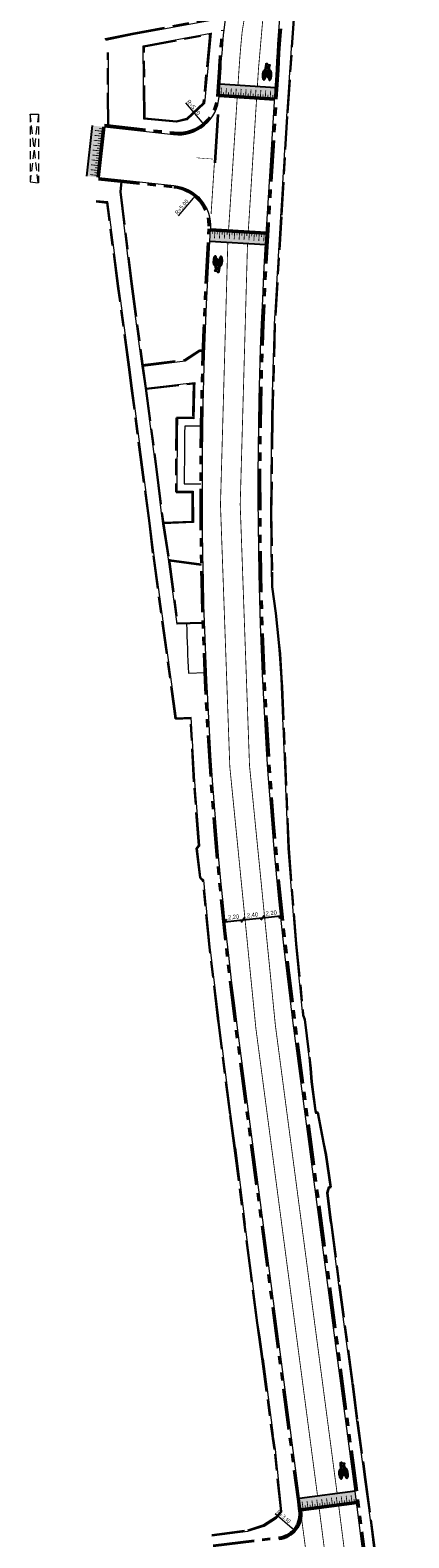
# Model space of a CAD drawing. Header units: metres. Extents: x -5 to 205656, y -9 to 393038.
# Tile 17 of 29: x 203556 to 203602, y 391586 to 391770. Entities that reach past the tile are written whole.
import ezdxf

# ---------------------------------------------------------------- set-up
doc = ezdxf.new("R2010")
doc.units = ezdxf.units.M
for name, pattern in [('DASHED', [0.75, 0.5, -0.25]), ('VH-OPSLUITBAND_100X200', [16, 8, -2, 4, -2]), ('VH-TROTTOIRBAND_180-200', [20, 10, -2, 2, -2, 2, -2]), ('VW-1-1_STREEP', [2, 1, -1])]:
    doc.linetypes.add(name, pattern=pattern)
for name, color, linetype, lineweight in [('Freesvakken_nle', 7, 'DASHED', 20), ('N-WE-VH-KANTOPSLUITING_OPSLUITBAND_100X200-G', 7, 'VH-OPSLUITBAND_100X200', 30), ('N-WE-VH-KANTOPSLUITING_TROTTOIRBAND_180 200-G', 6, 'VH-TROTTOIRBAND_180-200', 40), ('N-WE-VH-KANTOPSLUITING_VOORKANTBAND-G', 7, 'Continuous', 15), ('N-WE-VH-VERHARDING_BESTRATING PATKEERVAK', 7, 'Continuous', 18), ('N-WE-VW-MARKERING_DWARS_DRIEHOEK_5050-G', 255, 'VW-HAAIETAND50-L-N', 35), ('N-WE-VW-MARKERING_LANGS_STREEP_11-G', 255, 'VW-1-1_STREEP', 13), ('N-WE-VW-MARKERING_SYMBOOL-S', 255, 'Continuous', 25), ('X-XX-AL-AANKLEDING-M', 7, 'Continuous', 18), ('X-XX-AL-AANPIJLING-M', 7, 'Continuous', 18)]:
    doc.layers.add(name, color=color, linetype=linetype, lineweight=lineweight)
doc.layers.add('N-WE-VH-PLATEAU-G', color=7, linetype='Continuous')
doc.layers.add('N-WE-VW-MARKERING_LANGS_STREEP-G', color=255, linetype='Continuous')
doc.styles.add('NLCS-ISO-M200-T25', font='NLCS-ISO.ttf', dxfattribs={"height": 0.5})
doc.styles.get("Standard").update_dxf_attribs({"font": 'arial.ttf'})
doc.linetypes.add('VW-HAAIETAND50-L-N', pattern='A,0,-0.5,[150,NLCS.SHX,S=1,R=0,X=-0.625,Y=-0.25],-0.5', length=1)
doc.dimstyles.new('NLCS-M200-T25-PIJL_L3_H2', dxfattribs={"dimscale": 0.2, "dimtxt": 2.5, "dimasz": 2.5, "dimexe": 2, "dimexo": 2, "dimgap": 0.7, "dimtad": 1, "dimdec": 3, "dimzin": 0, "dimdsep": 46, "dimtxsty": 'NLCS-ISO-M200-T25', "dimcen": 0, "dimdle": 2, "dimclrd": 256, "dimclre": 256, "dimclrt": 256, "dimazin": 0, "dimtfac": 1, "dimtdec": 3, "dimtofl": 0, "dimtmove": 0, "dimatfit": 3, "dimfxl": 2, "dimfxlon": 1, "dimtfillclr": 256, "dimtolj": 1, "dimtzin": 0, "dimlwd": -1, "dimlwe": -1, "dimarcsym": 0})
doc.dimstyles.new('NLCS_1-200', dxfattribs={"dimscale": 0.2, "dimtxt": 2.5, "dimasz": 2.5, "dimexe": 1.25, "dimexo": 0.625, "dimtad": 1, "dimzin": 1, "dimtxsty": 'Standard', "dimblk": 'OBLIQUE', "dimcen": 0, "dimse1": 1, "dimse2": 1, "dimadec": 0, "dimazin": 0, "dimtfac": 1, "dimtmove": 0, "dimatfit": 3, "dimfxl": 1, "dimarcsym": 0})

# ---------------------------------------------------------------- blocks, each defined once
blk = doc.blocks.new('*U218')
at = {"layer": 'N-WE-VH-PLATEAU-G', "transparency": 33554687}
h = blk.add_hatch(color=251, dxfattribs=at)
h.dxf.hatch_style = 1
h.paths.add_polyline_path([(6.8, -0.5), (6.8, 0.8), (0, 0.8), (0, -0.5)])
at = {"layer": 'N-WE-VH-PLATEAU-G', "color": 7, "true_color": 0xffffff}
for points, const_width in [([(0, 0.9), (6.8, 0.9)], 0.2), ([(0.25, 0.4), (0.25, 0.8)], 0.1), ([(0.55, -0.1), (0.55, 0.8)], 0.1), ([(0.85, 0.4), (0.85, 0.8)], 0.1), ([(1.15, -0.1), (1.15, 0.8)], 0.1), ([(1.45, 0.4), (1.45, 0.8)], 0.1), ([(1.75, -0.1), (1.75, 0.8)], 0.1), ([(2.05, 0.4), (2.05, 0.8)], 0.1), ([(2.35, -0.1), (2.35, 0.8)], 0.1), ([(2.65, 0.4), (2.65, 0.8)], 0.1), ([(2.95, -0.1), (2.95, 0.8)], 0.1), ([(3.25, 0.4), (3.25, 0.8)], 0.1), ([(3.55, -0.1), (3.55, 0.8)], 0.1), ([(3.85, 0.4), (3.85, 0.8)], 0.1), ([(4.15, -0.1), (4.15, 0.8)], 0.1), ([(4.45, 0.4), (4.45, 0.8)], 0.1), ([(4.75, -0.1), (4.75, 0.8)], 0.1), ([(5.05, 0.4), (5.05, 0.8)], 0.1), ([(5.35, -0.1), (5.35, 0.8)], 0.1), ([(5.65, 0.4), (5.65, 0.8)], 0.1), ([(5.95, -0.1), (5.95, 0.8)], 0.1), ([(6.25, 0.4), (6.25, 0.8)], 0.1), ([(6.55, -0.1), (6.55, 0.8)], 0.1)]:
    blk.add_lwpolyline(points, dxfattribs=dict(at, const_width=const_width))
at = {"layer": 'N-WE-VH-PLATEAU-G'}
for points in [[(0, 1), (6.8, 1)], [(0, -0.5), (6.8, -0.5)]]:
    blk.add_lwpolyline(points, dxfattribs=at)
at = {"layer": 'N-WE-VH-PLATEAU-G', "color": 7, "true_color": 0xffffff}
blk.add_lwpolyline([(0, 0.8), (6.8, 0.8)], dxfattribs=at)
blk = doc.blocks.new('*U239')
at = {"layer": 'N-WE-VH-PLATEAU-G', "transparency": 33554687}
h = blk.add_hatch(color=251, dxfattribs=at)
h.dxf.hatch_style = 1
h.paths.add_polyline_path([(6.77, -0.5), (6.77, 0.8), (0, 0.8), (0, -0.5)])
at = {"layer": 'N-WE-VH-PLATEAU-G', "color": 7, "true_color": 0xffffff}
for points, const_width in [([(0, 0.9), (6.77, 0.9)], 0.2), ([(0.25, 0.4), (0.25, 0.8)], 0.1), ([(0.55, -0.1), (0.55, 0.8)], 0.1), ([(0.85, 0.4), (0.85, 0.8)], 0.1), ([(1.15, -0.1), (1.15, 0.8)], 0.1), ([(1.45, 0.4), (1.45, 0.8)], 0.1), ([(1.75, -0.1), (1.75, 0.8)], 0.1), ([(2.05, 0.4), (2.05, 0.8)], 0.1), ([(2.35, -0.1), (2.35, 0.8)], 0.1), ([(2.65, 0.4), (2.65, 0.8)], 0.1), ([(2.95, -0.1), (2.95, 0.8)], 0.1), ([(3.25, 0.4), (3.25, 0.8)], 0.1), ([(3.55, -0.1), (3.55, 0.8)], 0.1), ([(3.85, 0.4), (3.85, 0.8)], 0.1), ([(4.15, -0.1), (4.15, 0.8)], 0.1), ([(4.45, 0.4), (4.45, 0.8)], 0.1), ([(4.75, -0.1), (4.75, 0.8)], 0.1), ([(5.05, 0.4), (5.05, 0.8)], 0.1), ([(5.35, -0.1), (5.35, 0.8)], 0.1), ([(5.65, 0.4), (5.65, 0.8)], 0.1), ([(5.95, -0.1), (5.95, 0.8)], 0.1), ([(6.25, 0.4), (6.25, 0.8)], 0.1), ([(6.55, -0.1), (6.55, 0.8)], 0.1)]:
    blk.add_lwpolyline(points, dxfattribs=dict(at, const_width=const_width))
at = {"layer": 'N-WE-VH-PLATEAU-G'}
for points in [[(0, 1), (6.77, 1)], [(0, -0.5), (6.77, -0.5)]]:
    blk.add_lwpolyline(points, dxfattribs=at)
at = {"layer": 'N-WE-VH-PLATEAU-G', "color": 7, "true_color": 0xffffff}
blk.add_lwpolyline([(0, 0.8), (6.77, 0.8)], dxfattribs=at)
blk = doc.blocks.new('*U224')
at = {"layer": 'N-WE-VH-PLATEAU-G', "transparency": 33554687}
h = blk.add_hatch(color=251, dxfattribs=at)
h.dxf.hatch_style = 1
h.paths.add_polyline_path([(6.8, -0.5), (6.8, 0.8), (0, 0.8), (0, -0.5)])
at = {"layer": 'N-WE-VH-PLATEAU-G', "color": 7, "true_color": 0xffffff}
for points, const_width in [([(0, 0.9), (6.8, 0.9)], 0.2), ([(0.25, 0.4), (0.25, 0.8)], 0.1), ([(0.55, -0.1), (0.55, 0.8)], 0.1), ([(0.85, 0.4), (0.85, 0.8)], 0.1), ([(1.15, -0.1), (1.15, 0.8)], 0.1), ([(1.45, 0.4), (1.45, 0.8)], 0.1), ([(1.75, -0.1), (1.75, 0.8)], 0.1), ([(2.05, 0.4), (2.05, 0.8)], 0.1), ([(2.35, -0.1), (2.35, 0.8)], 0.1), ([(2.65, 0.4), (2.65, 0.8)], 0.1), ([(2.95, -0.1), (2.95, 0.8)], 0.1), ([(3.25, 0.4), (3.25, 0.8)], 0.1), ([(3.55, -0.1), (3.55, 0.8)], 0.1), ([(3.85, 0.4), (3.85, 0.8)], 0.1), ([(4.15, -0.1), (4.15, 0.8)], 0.1), ([(4.45, 0.4), (4.45, 0.8)], 0.1), ([(4.75, -0.1), (4.75, 0.8)], 0.1), ([(5.05, 0.4), (5.05, 0.8)], 0.1), ([(5.35, -0.1), (5.35, 0.8)], 0.1), ([(5.65, 0.4), (5.65, 0.8)], 0.1), ([(5.95, -0.1), (5.95, 0.8)], 0.1), ([(6.25, 0.4), (6.25, 0.8)], 0.1), ([(6.55, -0.1), (6.55, 0.8)], 0.1)]:
    blk.add_lwpolyline(points, dxfattribs=dict(at, const_width=const_width))
at = {"layer": 'N-WE-VH-PLATEAU-G'}
for points in [[(0, 1), (6.8, 1)], [(0, -0.5), (6.8, -0.5)]]:
    blk.add_lwpolyline(points, dxfattribs=at)
at = {"layer": 'N-WE-VH-PLATEAU-G', "color": 7, "true_color": 0xffffff}
blk.add_lwpolyline([(0, 0.8), (6.8, 0.8)], dxfattribs=at)
blk = doc.blocks.new('*U231')
at = {"layer": 'N-WE-VH-PLATEAU-G', "transparency": 33554687}
h = blk.add_hatch(color=251, dxfattribs=at)
h.dxf.hatch_style = 1
h.paths.add_polyline_path([(6.17, -0.5), (6.17, 0.8), (0, 0.8), (0, -0.5)])
at = {"layer": 'N-WE-VH-PLATEAU-G', "color": 7, "true_color": 0xffffff}
for points, const_width in [([(0, 0.9), (6.17, 0.9)], 0.2), ([(0.25, 0.4), (0.25, 0.8)], 0.1), ([(0.55, -0.1), (0.55, 0.8)], 0.1), ([(0.85, 0.4), (0.85, 0.8)], 0.1), ([(1.15, -0.1), (1.15, 0.8)], 0.1), ([(1.45, 0.4), (1.45, 0.8)], 0.1), ([(1.75, -0.1), (1.75, 0.8)], 0.1), ([(2.05, 0.4), (2.05, 0.8)], 0.1), ([(2.35, -0.1), (2.35, 0.8)], 0.1), ([(2.65, 0.4), (2.65, 0.8)], 0.1), ([(2.95, -0.1), (2.95, 0.8)], 0.1), ([(3.25, 0.4), (3.25, 0.8)], 0.1), ([(3.55, -0.1), (3.55, 0.8)], 0.1), ([(3.85, 0.4), (3.85, 0.8)], 0.1), ([(4.15, -0.1), (4.15, 0.8)], 0.1), ([(4.45, 0.4), (4.45, 0.8)], 0.1), ([(4.75, -0.1), (4.75, 0.8)], 0.1), ([(5.05, 0.4), (5.05, 0.8)], 0.1), ([(5.35, -0.1), (5.35, 0.8)], 0.1), ([(5.65, 0.4), (5.65, 0.8)], 0.1), ([(5.95, -0.1), (5.95, 0.8)], 0.1)]:
    blk.add_lwpolyline(points, dxfattribs=dict(at, const_width=const_width))
at = {"layer": 'N-WE-VH-PLATEAU-G'}
for points in [[(0, 1), (6.17, 1)], [(0, -0.5), (6.17, -0.5)]]:
    blk.add_lwpolyline(points, dxfattribs=at)
at = {"layer": 'N-WE-VH-PLATEAU-G', "color": 7, "true_color": 0xffffff}
blk.add_lwpolyline([(0, 0.8), (6.17, 0.8)], dxfattribs=at)
blk = doc.blocks.new('SVW-MARKERING_SYMBOOL_FIETS_2.0')
h = blk.add_hatch(color=256)
h.paths.add_polyline_path([(-0.09, 2), (-0.13, 2), (-0.13, 2), (-0.16, 2, 0.236068), (-0.2, 1.96), (-0.22, 1.91), (-0.29, 1.14, 0.006813), (-0.3, 1.14, 0.22312), (-0.36, 1.17, 0.22312), (-0.43, 1.14, 0.090648), (-0.51, 1, 0.047451), (-0.55, 0.83, 0.035374), (-0.57, 0.59, 0.035374), (-0.55, 0.35, 0.047451), (-0.51, 0.17, 0.090648), (-0.43, 0.03, 0.22312), (-0.36, 0, 0.22312), (-0.3, 0.03, 0.090648), (-0.22, 0.17, 0.047451), (-0.18, 0.35, 0.035374), (-0.16, 0.59, 0.035374), (-0.18, 0.83, 0.047451), (-0.22, 1, 0.038864), (-0.25, 1.07), (-0.24, 1.16), (0, 0.53), (0, 0.44, 0.544665), (0.06, 0.39), (0.14, 0.4, 0.008345), (0.15, 0.35, 0.047451), (0.19, 0.17, 0.090648), (0.27, 0.03, 0.22312), (0.33, 0, 0.22312), (0.4, 0.03, 0.090648), (0.48, 0.17, 0.047451), (0.52, 0.35, 0.035374), (0.53, 0.59, 0.035374), (0.52, 0.83, 0.047451), (0.48, 1, 0.090648), (0.4, 1.14, 0.22312), (0.33, 1.17, 0.22312), (0.27, 1.14, 0.006813), (0.26, 1.14), (0.19, 1.54), (0.2, 1.69), (0.22, 1.67), (0.26, 1.83, 0.548946), (0.24, 1.85), (0.11, 1.85), (0.11, 1.78), (0.16, 1.73), (0.15, 1.6), (-0.2, 1.6), (-0.19, 1.8, -0.281777), (-0.13, 1.83), (-0.09, 1.83)])
h.paths.add_polyline_path([(0.13, 1.43), (0.04, 0.68), (0, 0.68), (-0.23, 1.29), (-0.22, 1.43)], flags=16)
h.paths.add_polyline_path([(0.17, 1.3), (0.22, 1.06, 0.035986), (0.19, 1, 0.047451), (0.15, 0.83, 0.021905), (0.13, 0.68), (0.09, 0.68)], flags=16)
h.paths.add_polyline_path([(-0.33, 1.03, -0.01664), (-0.31, 1), (-0.35, 0.75), (-0.38, 0.66), (-0.38, 0.55, 0.720759), (-0.36, 0.53, 0.162278), (-0.35, 0.55), (-0.31, 0.62), (-0.27, 0.81), (-0.27, 0.88, -0.030907), (-0.25, 0.78, -0.028874), (-0.24, 0.59, -0.028874), (-0.25, 0.4, -0.039407), (-0.27, 0.26, -0.080527), (-0.33, 0.15, -0.24906), (-0.36, 0.13, -0.24906), (-0.4, 0.15, -0.080527), (-0.46, 0.26, -0.039407), (-0.48, 0.4, -0.028874), (-0.49, 0.59, -0.028874), (-0.48, 0.78, -0.039407), (-0.46, 0.91, -0.080527), (-0.4, 1.03, -0.24906), (-0.36, 1.05, -0.24906)], flags=16)
h.paths.add_polyline_path([(0.33, 1.05, -0.24906), (0.37, 1.03, -0.080527), (0.42, 0.91, -0.039407), (0.45, 0.78, -0.028874), (0.46, 0.59, -0.028874), (0.45, 0.4, -0.039407), (0.42, 0.26, -0.080527), (0.37, 0.15, -0.24906), (0.33, 0.13, -0.24906), (0.29, 0.15, -0.080527), (0.24, 0.26, -0.039407), (0.22, 0.4, -0.003097), (0.21, 0.42), (0.33, 0.46), (0.37, 0.53), (0.37, 0.64, 0.414214), (0.33, 0.68), (0.21, 0.68, -0.014843), (0.22, 0.78, -0.039407), (0.24, 0.91, -0.080527), (0.29, 1.03, -0.24906)], flags=16)
at = {"flags": 128}
for points in [[(-0.29, 1.14), (-0.22, 1.91), (-0.2, 1.96, -0.414214), (-0.13, 2), (-0.09, 2), (-0.09, 1.83), (-0.13, 1.83, 0.281777), (-0.19, 1.8), (-0.2, 1.6), (0.15, 1.6), (0.16, 1.73), (0.11, 1.78), (0.11, 1.85), (0.24, 1.85, -0.548946), (0.26, 1.83), (0.22, 1.67), (0.2, 1.69), (0.19, 1.54), (0.26, 1.14)], [(-0.3, 1.14, 0.22312), (-0.36, 1.17, 0.22312), (-0.43, 1.14, 0.090648), (-0.51, 1, 0.047451), (-0.55, 0.83, 0.035374), (-0.57, 0.59, 0.035374), (-0.55, 0.35, 0.047451), (-0.51, 0.17, 0.090648), (-0.43, 0.03, 0.22312), (-0.36, 0, 0.22312), (-0.3, 0.03, 0.090648), (-0.22, 0.17, 0.047451), (-0.18, 0.35, 0.035374), (-0.16, 0.59, 0.035374), (-0.18, 0.83, 0.047451), (-0.22, 1, 0.038864), (-0.25, 1.07), (-0.24, 1.16), (0, 0.53), (0, 0.44, 0.544665), (0.06, 0.39), (0.14, 0.4, 0.008345), (0.15, 0.35, 0.047451), (0.19, 0.17, 0.090648), (0.27, 0.03, 0.22312), (0.33, 0, 0.22312), (0.4, 0.03, 0.090648), (0.48, 0.17, 0.047451), (0.52, 0.35, 0.035374), (0.53, 0.59, 0.035374), (0.52, 0.83, 0.047451), (0.48, 1, 0.090648), (0.4, 1.14, 0.22312), (0.33, 1.17, 0.22312), (0.27, 1.14)]]:
    blk.add_lwpolyline(points, format="xyb", dxfattribs=at)
for points in [[(-0.27, 0.88), (-0.27, 0.81), (-0.31, 0.62), (-0.35, 0.55, -0.162278), (-0.36, 0.53, -0.720759), (-0.38, 0.55), (-0.38, 0.66), (-0.35, 0.75), (-0.31, 1, 0.01664), (-0.33, 1.03, 0.24906), (-0.36, 1.05, 0.24906), (-0.4, 1.03, 0.080527), (-0.46, 0.91, 0.039407), (-0.48, 0.78, 0.028874), (-0.49, 0.59, 0.028874), (-0.48, 0.4, 0.039407), (-0.46, 0.26, 0.080527), (-0.4, 0.15, 0.24906), (-0.36, 0.13, 0.24906), (-0.33, 0.15, 0.080527), (-0.27, 0.26, 0.039407), (-0.25, 0.4, 0.028874), (-0.24, 0.59, 0.028874), (-0.25, 0.78, 0.030907)], [(0.22, 1.06, 0.035986), (0.19, 1, 0.047451), (0.15, 0.83, 0.021905), (0.13, 0.68), (0.09, 0.68), (0.17, 1.3)], [(0.46, 0.59, 0.028874), (0.45, 0.78, 0.039407), (0.42, 0.91, 0.080527), (0.37, 1.03, 0.24906), (0.33, 1.05, 0.24906), (0.29, 1.03, 0.080527), (0.24, 0.91, 0.039407), (0.22, 0.78, 0.014843), (0.21, 0.68), (0.33, 0.68, -0.414214), (0.37, 0.64), (0.37, 0.53), (0.33, 0.46), (0.21, 0.42, 0.003097), (0.22, 0.4, 0.039407), (0.24, 0.26, 0.080527), (0.29, 0.15, 0.24906), (0.33, 0.13, 0.24906), (0.37, 0.15, 0.080527), (0.42, 0.26, 0.039407), (0.45, 0.4, 0.028874)]]:
    blk.add_lwpolyline(points, format="xyb", close=True, dxfattribs=at)
blk.add_lwpolyline([(-0.23, 1.29), (0, 0.68), (0.04, 0.68), (0.13, 1.43), (-0.22, 1.43)], close=True, dxfattribs=at)
for centre, start, end in [((-0.65, 0.85), 38.1274, 39.6888), ((0.62, 0.85), 140.3112, 141.8726)]:
    blk.add_arc(centre, 0.455, start, end)
blk = doc.blocks.new('*D88')
at = {"layer": 'X-XX-AL-AANPIJLING-M', "transparency": 16777216}
blk.add_line((203585.94, 391589.19), (203587.99, 391587.43), dxfattribs=at)
blk.add_solid([(203588.05, 391587.49), (203587.94, 391587.36), (203588.37, 391587.1)], dxfattribs=at)
at = {"layer": 'X-XX-AL-AANPIJLING-M', "transparency": 16777216, "insert": (203586.96, 391588.82), "char_height": 0.5, "attachment_point": 5, "rotation": 319.3297, "style": 'NLCS-ISO-M200-T25'}
blk.add_mtext('\\A1;R=3.10', dxfattribs=at)
blk = doc.blocks.new('*D89')
at = {"layer": 'X-XX-AL-AANPIJLING-M', "transparency": 16777216}
blk.add_line((203574.17, 391747.03), (203575.99, 391749.17), dxfattribs=at)
blk.add_solid([(203575.92, 391749.23), (203576.05, 391749.12), (203576.31, 391749.55)], dxfattribs=at)
at = {"layer": 'X-XX-AL-AANPIJLING-M', "transparency": 16777216, "insert": (203574.56, 391748.1), "char_height": 0.5, "attachment_point": 5, "rotation": 49.625, "style": 'NLCS-ISO-M200-T25'}
blk.add_mtext('\\A1;R=5.00', dxfattribs=at)
blk = doc.blocks.new('*D90')
at = {"layer": 'X-XX-AL-AANPIJLING-M', "transparency": 16777216}
blk.add_line((203575.03, 391760.77), (203577.01, 391758.41), dxfattribs=at)
blk.add_solid([(203577.07, 391758.46), (203576.94, 391758.35), (203577.33, 391758.02)], dxfattribs=at)
at = {"layer": 'X-XX-AL-AANPIJLING-M', "transparency": 16777216, "insert": (203576.01, 391760.2), "char_height": 0.5, "attachment_point": 5, "rotation": 309.9114, "style": 'NLCS-ISO-M200-T25'}
blk.add_mtext('\\A1;R=5.00', dxfattribs=at)
blk = doc.blocks.new('_Oblique')
at = {"color": 0, "linetype": 'ByBlock', "lineweight": -2}
blk.add_line((-0.5, -0.5), (0.5, 0.5), dxfattribs=at)
blk = doc.blocks.new('*D124')
at = {"layer": 'X-XX-AL-AANKLEDING-M', "color": 0, "lineweight": -2, "transparency": 16777216}
blk.add_line((203579.82, 391661.17), (203582.01, 391661.4), dxfattribs=at)
at = {"layer": 'X-XX-AL-AANKLEDING-M', "color": 0, "lineweight": -2, "transparency": 16777216, "xscale": 0.5, "yscale": 0.5, "zscale": 0.5}
for p, rotation in [((203579.82, 391661.17), 186.0003317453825), ((203582.01, 391661.4), 6.000331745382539)]:
    blk.add_blockref('_Oblique', p, dxfattribs=dict(at, rotation=rotation))
at = {"layer": 'X-XX-AL-AANKLEDING-M', "color": 0, "transparency": 16777216, "insert": (203580.87, 391661.71), "char_height": 0.5, "attachment_point": 5, "rotation": 6.0003}
blk.add_mtext('2,20', dxfattribs=at)
blk = doc.blocks.new('*D125')
at = {"layer": 'X-XX-AL-AANKLEDING-M', "color": 0, "lineweight": -2, "transparency": 16777216}
blk.add_line((203582.01, 391661.4), (203584.4, 391661.66), dxfattribs=at)
at = {"layer": 'X-XX-AL-AANKLEDING-M', "color": 0, "lineweight": -2, "transparency": 16777216, "xscale": 0.5, "yscale": 0.5, "zscale": 0.5}
for p, rotation in [((203582.01, 391661.4), 186.0003317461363), ((203584.4, 391661.66), 6.000331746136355)]:
    blk.add_blockref('_Oblique', p, dxfattribs=dict(at, rotation=rotation))
at = {"layer": 'X-XX-AL-AANKLEDING-M', "color": 0, "transparency": 16777216, "insert": (203583.16, 391661.95), "char_height": 0.5, "attachment_point": 5, "rotation": 6.0003}
blk.add_mtext('2,40', dxfattribs=at)
blk = doc.blocks.new('*D126')
at = {"layer": 'X-XX-AL-AANKLEDING-M', "color": 0, "lineweight": -2, "transparency": 16777216}
blk.add_line((203584.4, 391661.66), (203586.59, 391661.89), dxfattribs=at)
at = {"layer": 'X-XX-AL-AANKLEDING-M', "color": 0, "lineweight": -2, "transparency": 16777216, "xscale": 0.5, "yscale": 0.5, "zscale": 0.5}
for p, rotation in [((203584.4, 391661.66), 186.0003317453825), ((203586.59, 391661.89), 6.000331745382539)]:
    blk.add_blockref('_Oblique', p, dxfattribs=dict(at, rotation=rotation))
at = {"layer": 'X-XX-AL-AANKLEDING-M', "color": 0, "transparency": 16777216, "insert": (203585.45, 391662.19), "char_height": 0.5, "attachment_point": 5, "rotation": 6.0003}
blk.add_mtext('2,20', dxfattribs=at)

msp = doc.modelspace()

# ---------------------------------------------------------------- linework, layer by layer
at = {"layer": 'Freesvakken_nle', "color": 7, "ltscale": 2}
for points in [[(203556.119, 391759.387), (203556.117, 391751.152)], [(203556.119, 391759.387), (203557.119, 391759.387), (203556.117, 391751.152), (203557.117, 391751.031)], [(203557.103, 391751.033), (203556.119, 391759.387)], [(203557.119, 391759.387), (203557.117, 391751.031)]]:
    msp.add_lwpolyline(points, dxfattribs=at)
at = {"layer": 'N-WE-VH-KANTOPSLUITING_OPSLUITBAND_100X200-G', "ltscale": 0.5}
for points in [[(203565.233, 391768.474), (203565.29, 391768.483), (203568.544, 391769.15), (203578.259, 391770.945)], [(203588.244, 391771.519), (203587.384, 391759.086), (203586.681, 391746.887), (203585.889, 391733.851), (203585.597, 391722.65), (203585.457, 391710.863), (203585.552, 391703.692), (203585.565, 391702.493), (203585.569, 391701.883), (203586.012, 391698.688), (203586.384, 391695.125), (203586.524, 391693.742), (203586.699, 391690.792), (203586.758, 391689.735), (203587.436, 391673.58), (203587.57, 391670.131), (203588.494, 391658.468), (203589.348, 391649.823), (203589.536, 391649.272), (203590.113, 391644.711), (203590.255, 391643.309), (203590.381, 391641.697), (203590.844, 391638.2), (203590.92, 391637.998), (203591.116, 391637.988), (203591.852, 391634.115), (203592.114, 391632.835), (203592.694, 391628.89), (203592.464, 391628.797), (203592.275, 391628.199), (203592.689, 391624.86), (203592.792, 391624.329), (203593.731, 391617.029), (203595.357, 391605.024), (203595.401, 391604.657), (203595.927, 391600.481), (203596.66, 391595.237), (203596.895, 391593.342), (203597.567, 391588.428), (203598.081, 391584.366)], [(203565.595, 391757.964), (203565.573, 391766.87)], [(203567.25, 391751.192), (203567.115, 391749.922), (203568.484, 391738.743), (203569.809, 391728.74), (203570.205, 391726.062), (203571.532, 391715.9), (203572.32, 391709.585), (203573.026, 391705.263), (203574.055, 391697.424)], [(203580.981, 391633.645), (203580.437, 391637.741), (203579.018, 391648.936), (203578.955, 391649.415), (203577.933, 391658.077), (203577.14, 391666.169), (203576.791, 391666.49), (203576.364, 391670.116), (203576.651, 391670.451), (203576.033, 391678.199), (203575.624, 391685.914), (203573.816, 391685.83), (203571.059, 391705.975), (203570.62, 391709.619), (203569.842, 391715.513), (203568.451, 391726.024), (203568.126, 391728.611), (203566.793, 391738.46), (203565.479, 391748.604), (203564.146, 391748.749)], [(203569.797, 391728.838), (203574.941, 391729.466), (203576.747, 391730.646), (203577.15, 391730.63)], [(203573.046, 391705.11), (203576.933, 391704.561)], [(203577.13, 391697.524), (203574.055, 391697.424)], [(203580.981, 391633.645), (203582.195, 391624.324)], [(203584.351, 391608.012), (203583.997, 391610.662), (203583.731, 391612.382), (203582.953, 391618.425), (203582.195, 391624.324)], [(203584.351, 391608.012), (203585.605, 391598.636)], [(203578.212, 391586.572), (203582.588, 391587.155), (203584.55, 391587.773), (203586.018, 391588.729), (203586.638, 391589.453), (203585.846, 391596.981), (203585.648, 391598.317), (203585.605, 391598.636)]]:
    msp.add_lwpolyline(points, dxfattribs=at)
msp.add_lwpolyline([(203578.022, 391769.119), (203577.222, 391760.733), (203575.187, 391758.788), (203573.922, 391758.495), (203570.039, 391758.866), (203569.948, 391767.599)], close=True, dxfattribs=at)
msp.add_lwpolyline([(203570.216, 391725.963), (203576.03, 391726.639, 0.0006921), (203575.941, 391722.435), (203573.941, 391722.466, 0.004462), (203573.867, 391713.424), (203575.867, 391713.422), (203575.879, 391709.819), (203572.318, 391709.675)], format="xyb", dxfattribs=at)
at = {"layer": 'N-WE-VH-KANTOPSLUITING_TROTTOIRBAND_180 200-G', "ltscale": 0.5, "flags": 128}
for points in [[(203586.29, 391764.768, -0.0740625), (203592.424, 391797.353)], [(203578.907, 391761.536), (203579.136, 391765.056, -0.0092071), (203579.515, 391769.592)], [(203602.187, 391542.319), (203595.844, 391591.923), (203588.331, 391648.869, -0.0490621), (203585.112, 391745.999), (203586.29, 391764.765)], [(203573.589, 391757.087, 0.4269432), (203578.907, 391761.536)], [(203573.583, 391750.516, -0.4017827), (203577.862, 391745.436)], [(203588.896, 391589.5), (203588.704, 391590.996), (203581.193, 391647.927, -0.0485485), (203577.862, 391745.436, -0.0485485)], [(203586.376, 391586.243, 0.4166438), (203588.896, 391589.5)]]:
    msp.add_lwpolyline(points, format="xyb", dxfattribs=at)
for points in [[(203565.167, 391758.019), (203573.589, 391757.087)], [(203564.444, 391751.491), (203573.583, 391750.516)], [(203578.388, 391585.255), (203586.376, 391586.243)]]:
    msp.add_lwpolyline(points, dxfattribs=at)
at = {"layer": 'N-WE-VH-KANTOPSLUITING_VOORKANTBAND-G', "ltscale": 0.2, "flags": 128}
for points in [[(203579.714, 391769.572, -0.0633505), (203587.735, 391801.632), (203590.236, 391807.964, 0.0103954), (203590.959, 391809.913)], [(203586.09, 391764.778, -0.0740589), (203592.235, 391797.419)], [(203579.107, 391761.522), (203579.336, 391765.043, -0.0092071), (203579.714, 391769.572)], [(203601.989, 391542.294), (203595.646, 391591.897), (203588.133, 391648.842, -0.049062), (203584.913, 391746.012), (203586.09, 391764.778)], [(203589.094, 391589.526), (203588.903, 391591.022), (203581.392, 391647.953, -0.0485543), (203578.062, 391745.435, -0.0485543)]]:
    msp.add_lwpolyline(points, format="xyb", dxfattribs=at)
at = {"layer": 'N-WE-VH-KANTOPSLUITING_VOORKANTBAND-G'}
for points in [[(203565.307, 391768.384), (203568.563, 391769.052), (203578.346, 391770.859)], [(203588.145, 391771.531), (203587.284, 391759.092), (203586.581, 391746.893), (203585.789, 391733.855), (203585.497, 391722.652), (203585.357, 391710.863), (203585.452, 391703.691), (203585.465, 391702.492), (203585.469, 391701.876), (203585.913, 391698.676), (203586.285, 391695.115), (203586.424, 391693.734), (203586.599, 391690.786), (203586.658, 391689.73), (203587.336, 391673.576), (203587.47, 391670.125), (203588.394, 391658.459), (203589.25, 391649.802), (203589.438, 391649.249), (203590.014, 391644.7), (203590.155, 391643.3), (203590.282, 391641.687), (203590.746, 391638.176), (203590.849, 391637.901), (203591.032, 391637.892), (203591.754, 391634.096), (203592.015, 391632.818), (203592.584, 391628.953), (203592.383, 391628.872), (203592.173, 391628.208), (203592.59, 391624.844), (203592.693, 391624.313), (203593.632, 391617.016), (203595.258, 391605.011), (203595.302, 391604.645), (203595.828, 391600.468), (203596.561, 391595.224), (203596.796, 391593.329), (203597.468, 391588.415), (203597.982, 391584.353)], [(203578.136, 391769.26), (203577.318, 391760.686), (203575.236, 391758.697), (203573.929, 391758.394), (203569.94, 391758.775), (203569.847, 391767.682), (203578.093, 391769.234)], [(203565.655, 391757.965), (203565.633, 391766.876)], [(203565.145, 391757.82), (203573.567, 391756.888)], [(203564.465, 391751.69), (203573.604, 391750.715)], [(203567.151, 391751.202), (203567.014, 391749.921), (203568.385, 391738.73), (203569.71, 391728.726), (203570.106, 391726.048), (203571.433, 391715.887), (203572.221, 391709.571), (203572.927, 391705.248), (203573.962, 391697.361)], [(203581.08, 391633.658), (203580.536, 391637.754), (203579.117, 391648.949), (203579.054, 391649.427), (203578.032, 391658.088), (203577.236, 391666.217), (203576.886, 391666.539), (203576.468, 391670.084), (203576.754, 391670.418), (203576.132, 391678.205), (203575.719, 391686.018), (203573.903, 391685.934), (203571.158, 391705.988), (203570.719, 391709.632), (203569.941, 391715.526), (203568.55, 391726.037), (203568.225, 391728.624), (203566.892, 391738.473), (203565.568, 391748.695), (203564.157, 391748.848)], [(203569.809, 391728.739), (203574.976, 391729.37), (203576.775, 391730.544), (203577.146, 391730.53)], [(203573.03, 391705.234), (203576.949, 391704.68)], [(203577.132, 391697.464), (203573.962, 391697.361)], [(203581.08, 391633.658), (203582.294, 391624.337)], [(203584.451, 391608.025), (203584.096, 391610.676), (203583.83, 391612.396), (203583.052, 391618.438), (203582.294, 391624.337)], [(203584.451, 391608.025), (203585.697, 391598.708)], [(203578.226, 391586.473), (203582.61, 391587.057), (203584.593, 391587.682), (203586.085, 391588.653), (203586.742, 391589.421), (203585.945, 391596.994), (203585.747, 391598.331), (203585.697, 391598.708)]]:
    msp.add_lwpolyline(points, dxfattribs=at)
for points in [[(203573.567, 391756.888, 0.4269432), (203579.107, 391761.522)], [(203573.604, 391750.715, -0.4017827), (203578.061, 391745.423)], [(203570.205, 391726.063), (203576.132, 391726.751, 0.0007274), (203576.039, 391722.334), (203574.039, 391722.364, 0.0043634), (203573.967, 391713.524), (203575.967, 391713.522), (203575.98, 391709.723), (203572.322, 391709.575)]]:
    msp.add_lwpolyline(points, format="xyb", dxfattribs=at)
at = {"layer": 'N-WE-VH-PLATEAU-G'}
msp.add_lwpolyline([(203589.094, 391589.526, -0.4166438), (203586.4, 391586.044)], format="xyb", dxfattribs=at)
at = {"layer": 'N-WE-VH-VERHARDING_BESTRATING PATKEERVAK'}
for points in [[(203576.925, 391721.42), (203574.925, 391721.451, 0.003475), (203574.867, 391714.423), (203576.867, 391714.421)], [(203577.132, 391697.464), (203575.133, 391697.399, 0.0029786), (203575.364, 391691.379), (203577.362, 391691.468)]]:
    msp.add_lwpolyline(points, format="xyb", dxfattribs=at)
at = {"layer": 'N-WE-VW-MARKERING_DWARS_DRIEHOEK_5050-G', "ltscale": 5}
msp.add_lwpolyline([(203578.96, 391759.342), (203578.566, 391753.473)], dxfattribs=at)
at = {"layer": 'N-WE-VW-MARKERING_LANGS_STREEP-G', "ltscale": 5, "const_width": 0.0577, "flags": 128}
msp.add_lwpolyline([(203578.36, 391753.912), (203578.36, 391753.912), (203576.335, 391754.071)], dxfattribs=at)
at = {"layer": 'N-WE-VW-MARKERING_LANGS_STREEP_11-G', "ltscale": 5, "flags": 128}
msp.add_lwpolyline([(203581.4, 391762.881, 0.1, 0.1, 0), (203581.531, 391764.901, 0.1, 0.1, -0.0092071), (203581.903, 391769.349, 0.1, 0.1, -0.0576586), (203588.77, 391798.14, 0, 0, 0)], format="xyseb", dxfattribs=at)
at = {"layer": 'N-WE-VW-MARKERING_LANGS_STREEP_11-G', "ltscale": 5, "const_width": 0.1, "flags": 128}
for points in [[(203583.758, 391762.733), (203583.892, 391764.862, -0.0730276), (203589.999, 391797.683)], [(203580.257, 391745.288, -0.0009495), (203580.323, 391746.31), (203581.304, 391761.354)], [(203582.652, 391745.141, -0.0009381), (203582.717, 391746.152), (203583.662, 391761.206)], [(203591.085, 391591.302), (203591.084, 391591.305), (203583.573, 391648.241, -0.0478001), (203580.165, 391743.791)], [(203593.464, 391591.616), (203585.952, 391648.555, -0.0477983), (203582.561, 391743.644)]]:
    msp.add_lwpolyline(points, format="xyb", dxfattribs=at)
for points in [[(203578.534, 391753.476), (203578.129, 391747.255)], [(203593.181, 391574.942), (203591.281, 391589.815)], [(203595.556, 391575.255), (203593.654, 391590.128)], [(203589.133, 391588.631), (203589.747, 391583.979)]]:
    msp.add_lwpolyline(points, dxfattribs=at)

# ---------------------------------------------------------------- block references
at = {"layer": 'N-WE-VH-PLATEAU-G'}
for name, p, rotation in [('*U239', (203585.922, 391762.096), 176.4091934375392), ('*U231', (203564.151, 391757.93), 263.6719897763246), ('*U224', (203578, 391744.425), 356.4833684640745), ('*U218', (203595.709, 391591.407), 187.5157543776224)]:
    msp.add_blockref(name, p, dxfattribs=dict(at, rotation=rotation))
at = {"layer": 'N-WE-VW-MARKERING_SYMBOOL-S'}
for p, rotation in [((203584.911, 391763.539), 356.3917722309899), ((203578.966, 391742.113), 176.7685014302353), ((203594.331, 391593.457), 7.51575441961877)]:
    msp.add_blockref('SVW-MARKERING_SYMBOOL_FIETS_2.0', p, dxfattribs=dict(at, rotation=rotation))

# ---------------------------------------------------------------- dimensions: what is measured, and where the dimension line sits
at = {"layer": 'X-XX-AL-AANKLEDING-M'}
for p1, p2, picture, middle in [((203584.4, 391661.655), (203586.588, 391661.885), '*D126', (203585.449, 391662.194)), ((203579.825, 391661.175), (203582.013, 391661.405), '*D124', (203580.874, 391661.713)), ((203582.013, 391661.405), (203584.4, 391661.655), '*D125', (203583.162, 391661.953))]:
    dim = msp.add_aligned_dim(p1=p1, p2=p2, distance=0, dimstyle='NLCS_1-200', override={"dimzin": 0}, dxfattribs=at)
    dim.commit()
    dim.dimension.update_dxf_attribs({"geometry": picture, "text_midpoint": middle})
at = {"layer": 'X-XX-AL-AANPIJLING-M'}
for center, mpoint, picture, middle in [((203574.118, 391761.858), (203577.326, 391758.023), '*D90', (203575.712, 391759.952)), ((203573.072, 391745.743), (203576.31, 391749.552), '*D89', (203574.859, 391747.846)), ((203586.021, 391589.121), (203588.372, 391587.1), '*D88', (203586.711, 391588.528))]:
    dim = msp.add_radius_dim(center=center, mpoint=mpoint, dimstyle='NLCS-M200-T25-PIJL_L3_H2', override={"dimdec": 2, "dimpost": 'R=<>'}, dxfattribs=at)
    dim.commit()
    dim.dimension.update_dxf_attribs({"geometry": picture, "text_midpoint": middle, "dimtype": 164})

doc.saveas('drawing.dxf')
